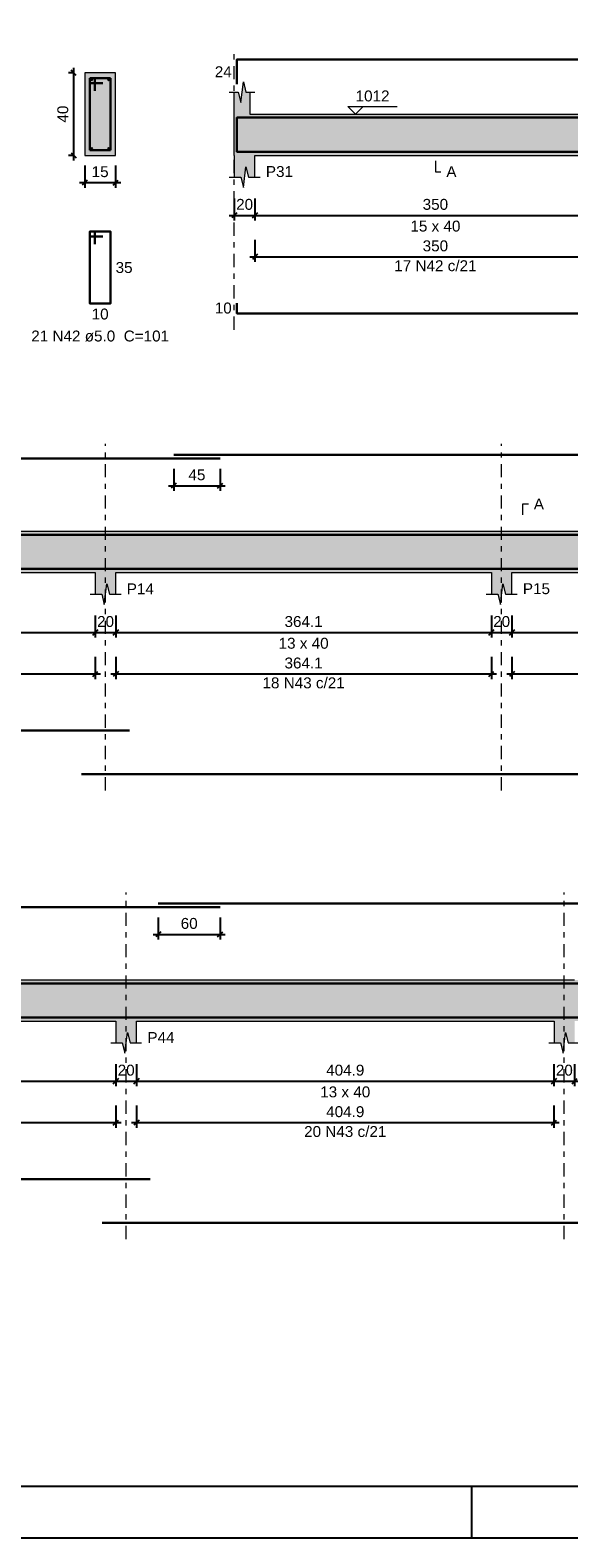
# Model space of a CAD drawing. Header units: millimetres. Extents: x 0 to 84.1, y 0 to 59.4.
# Tile 4 of 16: x 25.5 to 36, y 0 to 29.3. Entities that reach past the tile are written whole.
import ezdxf

# ---------------------------------------------------------------- set-up
doc = ezdxf.new("R2010")
doc.units = ezdxf.units.MM
doc.header["$MEASUREMENT"] = 0
doc.linetypes.add('DASHDOT', pattern=[2.54, 1.27, -0.635, 0, -0.635])
doc.linetypes.add('NULL', pattern=[0])
doc.layers.get('0').update_dxf_attribs({"lineweight": 18})
for name, color, linetype, lineweight in [('Descrição da armadura', 7, 'Continuous', 0), ('DT-Barras na forma', 2, 'Continuous', 30), ('DT-Barras no corte', 5, 'Continuous', 5), ('DT-Barras rebatidas', 2, 'Continuous', 30), ('DT-Cotas', 9, 'Continuous', 5), ('DT-Forma', 5, 'Continuous', 5), ('DT-Hachura forma vigas', 254, 'Continuous', 5), ('DT-Hachura seção vigas', 254, 'Continuous', 5), ('DT-Pontilhado', 9, 'DASHDOT', 5), ('DT-Textos', 7, 'Continuous', 5), ('Textos armaduras', 7, 'Continuous', 0)]:
    doc.layers.add(name, color=color, linetype=linetype, lineweight=lineweight)
doc.layers.add('SEDUC_MARF', color=1, linetype='Continuous')
doc.layers.add('SEDUC_MARGG', color=7, linetype='Continuous')
doc.styles.add('Arial', font='txt')
doc.dimstyles.new('UM_25.000000', dxfattribs={"dimtxt": 0.18, "dimasz": 0.1, "dimexe": 0.1, "dimexo": 0.2, "dimgap": 0, "dimtad": 1, "dimtih": 1, "dimtoh": 1, "dimdec": 1, "dimlfac": 25, "dimzin": 0, "dimdsep": 46, "dimtxsty": 'Standard', "dimcen": 0.09, "dimdle": 0.1, "dimadec": 1, "dimazin": 2, "dimtfac": 1, "dimtdec": 4, "dimtofl": 0, "dimtmove": 0, "dimatfit": 3, "dimfxl": 1, "dimtolj": 1, "dimarcsym": 0})
doc.dimstyles.new('UM_50.000000', dxfattribs={"dimtxt": 0.18, "dimasz": 0.1, "dimexe": 0.1, "dimexo": 0.2, "dimgap": 0, "dimtad": 1, "dimtih": 1, "dimtoh": 1, "dimdec": 1, "dimlfac": 50, "dimzin": 0, "dimdsep": 46, "dimtxsty": 'Standard', "dimcen": 0.09, "dimdle": 0.1, "dimadec": 1, "dimazin": 2, "dimtfac": 1, "dimtdec": 4, "dimtofl": 0, "dimtmove": 0, "dimatfit": 3, "dimfxl": 1, "dimtolj": 1, "dimarcsym": 0})

# ---------------------------------------------------------------- blocks, each defined once
blk = doc.blocks.new('_Oblique')
at = {"color": 0, "linetype": 'ByBlock', "lineweight": -2}
blk.add_line((-0.5, -0.5), (0.5, 0.5), dxfattribs=at)
blk = doc.blocks.new('*D103')
at = {"layer": 'Defpoints', "color": 0}
for p in [(26.389, 28.431), (26.601, 28.431), (26.601, 26.831)]:
    blk.add_point(p, dxfattribs=at)
at = {"layer": 'DT-Cotas', "color": 0, "lineweight": -2}
for p, q in [((26.401, 28.431), (26.289, 28.431)), ((26.389, 26.731), (26.389, 28.531)), ((26.401, 26.831), (26.289, 26.831))]:
    blk.add_line(p, q, dxfattribs=at)
at = {"layer": 'DT-Cotas', "color": 0, "lineweight": -2, "xscale": 0.1, "yscale": 0.1, "zscale": 0.1}
for p, rotation in [((26.389, 28.431), 90), ((26.389, 26.831), 270)]:
    blk.add_blockref('_Oblique', p, dxfattribs=dict(at, rotation=rotation))
at = {"layer": 'DT-Cotas', "color": 7, "insert": (26.178, 27.631), "char_height": 0.2118, "attachment_point": 5, "rotation": 90, "style": 'Arial'}
blk.add_mtext('\\A1;40', dxfattribs=at)
blk = doc.blocks.new('*D104')
at = {"layer": 'Defpoints', "color": 0}
for p in [(26.601, 26.831), (27.201, 26.831), (27.201, 26.302)]:
    blk.add_point(p, dxfattribs=at)
at = {"layer": 'DT-Cotas', "color": 0, "lineweight": -2}
for p, q in [((26.601, 26.631), (26.601, 26.202)), ((27.201, 26.631), (27.201, 26.202)), ((26.501, 26.302), (27.301, 26.302))]:
    blk.add_line(p, q, dxfattribs=at)
at = {"layer": 'DT-Cotas', "color": 0, "lineweight": -2, "xscale": 0.1, "yscale": 0.1, "zscale": 0.1, "rotation": 180}
blk.add_blockref('_Oblique', (26.601, 26.302), dxfattribs=at)
at = {"layer": 'DT-Cotas', "color": 0, "lineweight": -2, "xscale": 0.1, "yscale": 0.1, "zscale": 0.1}
blk.add_blockref('_Oblique', (27.201, 26.302), dxfattribs=at)
at = {"layer": 'DT-Cotas', "color": 7, "insert": (26.901, 26.513), "char_height": 0.2118, "attachment_point": 5, "rotation": 0.0057, "style": 'Arial'}
blk.add_mtext('\\A1;15', dxfattribs=at)
blk = doc.blocks.new('*D107')
at = {"layer": 'Defpoints', "color": 0}
for p in [(29.503, 26.196), (29.903, 26.196), (29.903, 25.666)]:
    blk.add_point(p, dxfattribs=at)
at = {"layer": 'DT-Cotas', "color": 0, "lineweight": -2}
for p, q in [((29.503, 25.996), (29.503, 25.566)), ((29.903, 25.996), (29.903, 25.566)), ((29.403, 25.666), (30.003, 25.666))]:
    blk.add_line(p, q, dxfattribs=at)
at = {"layer": 'DT-Cotas', "color": 0, "lineweight": -2, "xscale": 0.1, "yscale": 0.1, "zscale": 0.1, "rotation": 180}
blk.add_blockref('_Oblique', (29.503, 25.666), dxfattribs=at)
at = {"layer": 'DT-Cotas', "color": 0, "lineweight": -2, "xscale": 0.1, "yscale": 0.1, "zscale": 0.1}
blk.add_blockref('_Oblique', (29.903, 25.666), dxfattribs=at)
at = {"layer": 'DT-Cotas', "color": 7, "insert": (29.703, 25.878), "char_height": 0.2118, "attachment_point": 5, "rotation": 0.0057, "style": 'Arial'}
blk.add_mtext('\\A1;20', dxfattribs=at)
blk = doc.blocks.new('*D108')
at = {"layer": 'Defpoints', "color": 0}
for p in [(29.903, 26.196), (36.903, 26.196), (36.903, 25.666)]:
    blk.add_point(p, dxfattribs=at)
at = {"layer": 'DT-Cotas', "color": 0, "lineweight": -2}
for p, q in [((29.903, 25.996), (29.903, 25.566)), ((36.903, 25.996), (36.903, 25.566)), ((29.803, 25.666), (37.003, 25.666))]:
    blk.add_line(p, q, dxfattribs=at)
at = {"layer": 'DT-Cotas', "color": 0, "lineweight": -2, "xscale": 0.1, "yscale": 0.1, "zscale": 0.1, "rotation": 180}
blk.add_blockref('_Oblique', (29.903, 25.666), dxfattribs=at)
at = {"layer": 'DT-Cotas', "color": 0, "lineweight": -2, "xscale": 0.1, "yscale": 0.1, "zscale": 0.1}
blk.add_blockref('_Oblique', (36.903, 25.666), dxfattribs=at)
at = {"layer": 'DT-Cotas', "color": 7, "insert": (33.403, 25.878), "char_height": 0.2118, "attachment_point": 5, "style": 'Arial'}
blk.add_mtext('\\A1;350', dxfattribs=at)
blk = doc.blocks.new('*D116')
at = {"layer": 'Defpoints', "color": 0}
for p in [(29.903, 25.391), (36.903, 25.391), (36.903, 24.861)]:
    blk.add_point(p, dxfattribs=at)
at = {"layer": 'DT-Cotas', "color": 0, "lineweight": -2}
for p, q in [((29.903, 25.191), (29.903, 24.761)), ((36.903, 25.191), (36.903, 24.761)), ((29.803, 24.861), (37.003, 24.861))]:
    blk.add_line(p, q, dxfattribs=at)
at = {"layer": 'DT-Cotas', "color": 0, "lineweight": -2, "xscale": 0.1, "yscale": 0.1, "zscale": 0.1, "rotation": 180}
blk.add_blockref('_Oblique', (29.903, 24.861), dxfattribs=at)
at = {"layer": 'DT-Cotas', "color": 0, "lineweight": -2, "xscale": 0.1, "yscale": 0.1, "zscale": 0.1}
blk.add_blockref('_Oblique', (36.903, 24.861), dxfattribs=at)
at = {"layer": 'DT-Cotas', "color": 7, "insert": (33.403, 25.073), "char_height": 0.2118, "attachment_point": 5, "style": 'Arial'}
blk.add_mtext('\\A1;350', dxfattribs=at)
blk = doc.blocks.new('*D124')
at = {"layer": 'Defpoints', "color": 0}
for p in [(20.148, 18.1), (26.806, 18.1), (26.806, 17.571)]:
    blk.add_point(p, dxfattribs=at)
at = {"layer": 'DT-Cotas', "color": 0, "lineweight": -2}
for p, q in [((20.148, 17.9), (20.148, 17.471)), ((26.806, 17.9), (26.806, 17.471)), ((20.048, 17.571), (26.906, 17.571))]:
    blk.add_line(p, q, dxfattribs=at)
at = {"layer": 'DT-Cotas', "color": 0, "lineweight": -2, "xscale": 0.1, "yscale": 0.1, "zscale": 0.1, "rotation": 180}
blk.add_blockref('_Oblique', (20.148, 17.571), dxfattribs=at)
at = {"layer": 'DT-Cotas', "color": 0, "lineweight": -2, "xscale": 0.1, "yscale": 0.1, "zscale": 0.1}
blk.add_blockref('_Oblique', (26.806, 17.571), dxfattribs=at)
at = {"layer": 'DT-Cotas', "color": 7, "insert": (23.477, 17.782), "char_height": 0.2118, "attachment_point": 5, "style": 'Arial'}
blk.add_mtext('\\A1;332.9', dxfattribs=at)
blk = doc.blocks.new('*D125')
at = {"layer": 'Defpoints', "color": 0}
for p in [(26.806, 18.1), (27.206, 18.1), (27.206, 17.571)]:
    blk.add_point(p, dxfattribs=at)
at = {"layer": 'DT-Cotas', "color": 0, "lineweight": -2}
for p, q in [((26.806, 17.9), (26.806, 17.471)), ((27.206, 17.9), (27.206, 17.471)), ((26.706, 17.571), (27.306, 17.571))]:
    blk.add_line(p, q, dxfattribs=at)
at = {"layer": 'DT-Cotas', "color": 0, "lineweight": -2, "xscale": 0.1, "yscale": 0.1, "zscale": 0.1, "rotation": 180}
blk.add_blockref('_Oblique', (26.806, 17.571), dxfattribs=at)
at = {"layer": 'DT-Cotas', "color": 0, "lineweight": -2, "xscale": 0.1, "yscale": 0.1, "zscale": 0.1}
blk.add_blockref('_Oblique', (27.206, 17.571), dxfattribs=at)
at = {"layer": 'DT-Cotas', "color": 7, "insert": (27.006, 17.782), "char_height": 0.2118, "attachment_point": 5, "rotation": 0.0057, "style": 'Arial'}
blk.add_mtext('\\A1;20', dxfattribs=at)
blk = doc.blocks.new('*D126')
at = {"layer": 'Defpoints', "color": 0}
for p in [(27.206, 18.1), (34.488, 18.1), (34.488, 17.571)]:
    blk.add_point(p, dxfattribs=at)
at = {"layer": 'DT-Cotas', "color": 0, "lineweight": -2}
for p, q in [((27.206, 17.9), (27.206, 17.471)), ((34.488, 17.9), (34.488, 17.471)), ((27.106, 17.571), (34.588, 17.571))]:
    blk.add_line(p, q, dxfattribs=at)
at = {"layer": 'DT-Cotas', "color": 0, "lineweight": -2, "xscale": 0.1, "yscale": 0.1, "zscale": 0.1, "rotation": 180}
blk.add_blockref('_Oblique', (27.206, 17.571), dxfattribs=at)
at = {"layer": 'DT-Cotas', "color": 0, "lineweight": -2, "xscale": 0.1, "yscale": 0.1, "zscale": 0.1}
blk.add_blockref('_Oblique', (34.488, 17.571), dxfattribs=at)
at = {"layer": 'DT-Cotas', "color": 7, "insert": (30.847, 17.782), "char_height": 0.2118, "attachment_point": 5, "rotation": 0.0057, "style": 'Arial'}
blk.add_mtext('\\A1;364.1', dxfattribs=at)
blk = doc.blocks.new('*D127')
at = {"layer": 'Defpoints', "color": 0}
for p in [(34.488, 18.1), (34.888, 18.1), (34.888, 17.571)]:
    blk.add_point(p, dxfattribs=at)
at = {"layer": 'DT-Cotas', "color": 0, "lineweight": -2}
for p, q in [((34.488, 17.9), (34.488, 17.471)), ((34.888, 17.9), (34.888, 17.471)), ((34.388, 17.571), (34.988, 17.571))]:
    blk.add_line(p, q, dxfattribs=at)
at = {"layer": 'DT-Cotas', "color": 0, "lineweight": -2, "xscale": 0.1, "yscale": 0.1, "zscale": 0.1, "rotation": 180}
blk.add_blockref('_Oblique', (34.488, 17.571), dxfattribs=at)
at = {"layer": 'DT-Cotas', "color": 0, "lineweight": -2, "xscale": 0.1, "yscale": 0.1, "zscale": 0.1}
blk.add_blockref('_Oblique', (34.888, 17.571), dxfattribs=at)
at = {"layer": 'DT-Cotas', "color": 7, "insert": (34.688, 17.782), "char_height": 0.2118, "attachment_point": 5, "rotation": 0.0057, "style": 'Arial'}
blk.add_mtext('\\A1;20', dxfattribs=at)
blk = doc.blocks.new('*D128')
at = {"layer": 'Defpoints', "color": 0}
for p in [(34.888, 18.1), (40.597, 18.1), (40.597, 17.571)]:
    blk.add_point(p, dxfattribs=at)
at = {"layer": 'DT-Cotas', "color": 0, "lineweight": -2}
for p, q in [((34.888, 17.9), (34.888, 17.471)), ((40.597, 17.9), (40.597, 17.471)), ((34.788, 17.571), (40.697, 17.571))]:
    blk.add_line(p, q, dxfattribs=at)
at = {"layer": 'DT-Cotas', "color": 0, "lineweight": -2, "xscale": 0.1, "yscale": 0.1, "zscale": 0.1, "rotation": 180}
blk.add_blockref('_Oblique', (34.888, 17.571), dxfattribs=at)
at = {"layer": 'DT-Cotas', "color": 0, "lineweight": -2, "xscale": 0.1, "yscale": 0.1, "zscale": 0.1}
blk.add_blockref('_Oblique', (40.597, 17.571), dxfattribs=at)
at = {"layer": 'DT-Cotas', "color": 7, "insert": (37.742, 17.782), "char_height": 0.2118, "attachment_point": 5, "style": 'Arial'}
blk.add_mtext('\\A1;285.4', dxfattribs=at)
blk = doc.blocks.new('*D133')
at = {"layer": 'Defpoints', "color": 0}
for p in [(28.328, 20.948), (29.228, 20.948), (29.228, 20.419)]:
    blk.add_point(p, dxfattribs=at)
at = {"layer": 'DT-Cotas', "color": 0, "lineweight": -2}
for p, q in [((28.328, 20.748), (28.328, 20.319)), ((29.228, 20.748), (29.228, 20.319)), ((28.228, 20.419), (29.328, 20.419))]:
    blk.add_line(p, q, dxfattribs=at)
at = {"layer": 'DT-Cotas', "color": 0, "lineweight": -2, "xscale": 0.1, "yscale": 0.1, "zscale": 0.1, "rotation": 180}
blk.add_blockref('_Oblique', (28.328, 20.419), dxfattribs=at)
at = {"layer": 'DT-Cotas', "color": 0, "lineweight": -2, "xscale": 0.1, "yscale": 0.1, "zscale": 0.1}
blk.add_blockref('_Oblique', (29.228, 20.419), dxfattribs=at)
at = {"layer": 'DT-Cotas', "color": 7, "insert": (28.778, 20.63), "char_height": 0.2118, "attachment_point": 5, "rotation": 0.0057, "style": 'Arial'}
blk.add_mtext('\\A1;45', dxfattribs=at)
blk = doc.blocks.new('*D138')
at = {"layer": 'Defpoints', "color": 0}
for p in [(20.148, 17.295), (26.806, 17.295), (26.806, 16.766)]:
    blk.add_point(p, dxfattribs=at)
at = {"layer": 'DT-Cotas', "color": 0, "lineweight": -2}
for p, q in [((20.148, 17.095), (20.148, 16.666)), ((26.806, 17.095), (26.806, 16.666)), ((20.048, 16.766), (26.906, 16.766))]:
    blk.add_line(p, q, dxfattribs=at)
at = {"layer": 'DT-Cotas', "color": 0, "lineweight": -2, "xscale": 0.1, "yscale": 0.1, "zscale": 0.1, "rotation": 180}
blk.add_blockref('_Oblique', (20.148, 16.766), dxfattribs=at)
at = {"layer": 'DT-Cotas', "color": 0, "lineweight": -2, "xscale": 0.1, "yscale": 0.1, "zscale": 0.1}
blk.add_blockref('_Oblique', (26.806, 16.766), dxfattribs=at)
at = {"layer": 'DT-Cotas', "color": 7, "insert": (23.477, 16.977), "char_height": 0.2118, "attachment_point": 5, "style": 'Arial'}
blk.add_mtext('\\A1;332.9', dxfattribs=at)
blk = doc.blocks.new('*D139')
at = {"layer": 'Defpoints', "color": 0}
for p in [(27.206, 17.295), (34.488, 17.295), (34.488, 16.766)]:
    blk.add_point(p, dxfattribs=at)
at = {"layer": 'DT-Cotas', "color": 0, "lineweight": -2}
for p, q in [((27.206, 17.095), (27.206, 16.666)), ((34.488, 17.095), (34.488, 16.666)), ((27.106, 16.766), (34.588, 16.766))]:
    blk.add_line(p, q, dxfattribs=at)
at = {"layer": 'DT-Cotas', "color": 0, "lineweight": -2, "xscale": 0.1, "yscale": 0.1, "zscale": 0.1, "rotation": 180}
blk.add_blockref('_Oblique', (27.206, 16.766), dxfattribs=at)
at = {"layer": 'DT-Cotas', "color": 0, "lineweight": -2, "xscale": 0.1, "yscale": 0.1, "zscale": 0.1}
blk.add_blockref('_Oblique', (34.488, 16.766), dxfattribs=at)
at = {"layer": 'DT-Cotas', "color": 7, "insert": (30.847, 16.977), "char_height": 0.2118, "attachment_point": 5, "rotation": 0.0057, "style": 'Arial'}
blk.add_mtext('\\A1;364.1', dxfattribs=at)
blk = doc.blocks.new('*D140')
at = {"layer": 'Defpoints', "color": 0}
for p in [(34.888, 17.295), (40.597, 17.295), (40.597, 16.766)]:
    blk.add_point(p, dxfattribs=at)
at = {"layer": 'DT-Cotas', "color": 0, "lineweight": -2}
for p, q in [((34.888, 17.095), (34.888, 16.666)), ((40.597, 17.095), (40.597, 16.666)), ((34.788, 16.766), (40.697, 16.766))]:
    blk.add_line(p, q, dxfattribs=at)
at = {"layer": 'DT-Cotas', "color": 0, "lineweight": -2, "xscale": 0.1, "yscale": 0.1, "zscale": 0.1, "rotation": 180}
blk.add_blockref('_Oblique', (34.888, 16.766), dxfattribs=at)
at = {"layer": 'DT-Cotas', "color": 0, "lineweight": -2, "xscale": 0.1, "yscale": 0.1, "zscale": 0.1}
blk.add_blockref('_Oblique', (40.597, 16.766), dxfattribs=at)
at = {"layer": 'DT-Cotas', "color": 7, "insert": (37.742, 16.977), "char_height": 0.2118, "attachment_point": 5, "style": 'Arial'}
blk.add_mtext('\\A1;285.4', dxfattribs=at)
blk = doc.blocks.new('*D148')
at = {"layer": 'Defpoints', "color": 0}
for p in [(20.303, 9.393), (27.206, 9.393), (27.206, 8.863)]:
    blk.add_point(p, dxfattribs=at)
at = {"layer": 'DT-Cotas', "color": 0, "lineweight": -2}
for p, q in [((20.303, 9.193), (20.303, 8.763)), ((27.206, 9.193), (27.206, 8.763)), ((20.203, 8.863), (27.306, 8.863))]:
    blk.add_line(p, q, dxfattribs=at)
at = {"layer": 'DT-Cotas', "color": 0, "lineweight": -2, "xscale": 0.1, "yscale": 0.1, "zscale": 0.1, "rotation": 180}
blk.add_blockref('_Oblique', (20.303, 8.863), dxfattribs=at)
at = {"layer": 'DT-Cotas', "color": 0, "lineweight": -2, "xscale": 0.1, "yscale": 0.1, "zscale": 0.1}
blk.add_blockref('_Oblique', (27.206, 8.863), dxfattribs=at)
at = {"layer": 'DT-Cotas', "color": 7, "insert": (23.755, 9.075), "char_height": 0.2118, "attachment_point": 5, "style": 'Arial'}
blk.add_mtext('\\A1;345.1', dxfattribs=at)
blk = doc.blocks.new('*D149')
at = {"layer": 'Defpoints', "color": 0}
for p in [(27.206, 9.393), (27.606, 9.393), (27.606, 8.863)]:
    blk.add_point(p, dxfattribs=at)
at = {"layer": 'DT-Cotas', "color": 0, "lineweight": -2}
for p, q in [((27.206, 9.193), (27.206, 8.763)), ((27.606, 9.193), (27.606, 8.763)), ((27.106, 8.863), (27.706, 8.863))]:
    blk.add_line(p, q, dxfattribs=at)
at = {"layer": 'DT-Cotas', "color": 0, "lineweight": -2, "xscale": 0.1, "yscale": 0.1, "zscale": 0.1, "rotation": 180}
blk.add_blockref('_Oblique', (27.206, 8.863), dxfattribs=at)
at = {"layer": 'DT-Cotas', "color": 0, "lineweight": -2, "xscale": 0.1, "yscale": 0.1, "zscale": 0.1}
blk.add_blockref('_Oblique', (27.606, 8.863), dxfattribs=at)
at = {"layer": 'DT-Cotas', "color": 7, "insert": (27.406, 9.075), "char_height": 0.2118, "attachment_point": 5, "rotation": 0.0057, "style": 'Arial'}
blk.add_mtext('\\A1;20', dxfattribs=at)
blk = doc.blocks.new('*D150')
at = {"layer": 'Defpoints', "color": 0}
for p in [(27.606, 9.393), (35.703, 9.393), (35.703, 8.863)]:
    blk.add_point(p, dxfattribs=at)
at = {"layer": 'DT-Cotas', "color": 0, "lineweight": -2}
for p, q in [((27.606, 9.193), (27.606, 8.763)), ((35.703, 9.193), (35.703, 8.763)), ((27.506, 8.863), (35.803, 8.863))]:
    blk.add_line(p, q, dxfattribs=at)
at = {"layer": 'DT-Cotas', "color": 0, "lineweight": -2, "xscale": 0.1, "yscale": 0.1, "zscale": 0.1, "rotation": 180}
blk.add_blockref('_Oblique', (27.606, 8.863), dxfattribs=at)
at = {"layer": 'DT-Cotas', "color": 0, "lineweight": -2, "xscale": 0.1, "yscale": 0.1, "zscale": 0.1}
blk.add_blockref('_Oblique', (35.703, 8.863), dxfattribs=at)
at = {"layer": 'DT-Cotas', "color": 7, "insert": (31.655, 9.075), "char_height": 0.2118, "attachment_point": 5, "style": 'Arial'}
blk.add_mtext('\\A1;404.9', dxfattribs=at)
blk = doc.blocks.new('*D151')
at = {"layer": 'Defpoints', "color": 0}
for p in [(35.703, 9.393), (36.103, 9.393), (36.103, 8.863)]:
    blk.add_point(p, dxfattribs=at)
at = {"layer": 'DT-Cotas', "color": 0, "lineweight": -2}
for p, q in [((35.703, 9.193), (35.703, 8.763)), ((36.103, 9.193), (36.103, 8.763)), ((35.603, 8.863), (36.203, 8.863))]:
    blk.add_line(p, q, dxfattribs=at)
at = {"layer": 'DT-Cotas', "color": 0, "lineweight": -2, "xscale": 0.1, "yscale": 0.1, "zscale": 0.1, "rotation": 180}
blk.add_blockref('_Oblique', (35.703, 8.863), dxfattribs=at)
at = {"layer": 'DT-Cotas', "color": 0, "lineweight": -2, "xscale": 0.1, "yscale": 0.1, "zscale": 0.1}
blk.add_blockref('_Oblique', (36.103, 8.863), dxfattribs=at)
at = {"layer": 'DT-Cotas', "color": 7, "insert": (35.903, 9.075), "char_height": 0.2118, "attachment_point": 5, "rotation": 0.0057, "style": 'Arial'}
blk.add_mtext('\\A1;20', dxfattribs=at)
blk = doc.blocks.new('*D155')
at = {"layer": 'Defpoints', "color": 0}
for p in [(28.028, 12.241), (29.228, 12.241), (29.228, 11.711)]:
    blk.add_point(p, dxfattribs=at)
at = {"layer": 'DT-Cotas', "color": 0, "lineweight": -2}
for p, q in [((28.028, 12.041), (28.028, 11.611)), ((29.228, 12.041), (29.228, 11.611)), ((27.928, 11.711), (29.328, 11.711))]:
    blk.add_line(p, q, dxfattribs=at)
at = {"layer": 'DT-Cotas', "color": 0, "lineweight": -2, "xscale": 0.1, "yscale": 0.1, "zscale": 0.1, "rotation": 180}
blk.add_blockref('_Oblique', (28.028, 11.711), dxfattribs=at)
at = {"layer": 'DT-Cotas', "color": 0, "lineweight": -2, "xscale": 0.1, "yscale": 0.1, "zscale": 0.1}
blk.add_blockref('_Oblique', (29.228, 11.711), dxfattribs=at)
at = {"layer": 'DT-Cotas', "color": 7, "insert": (28.628, 11.923), "char_height": 0.2118, "attachment_point": 5, "rotation": 0.0057, "style": 'Arial'}
blk.add_mtext('\\A1;60', dxfattribs=at)
blk = doc.blocks.new('*D160')
at = {"layer": 'Defpoints', "color": 0}
for p in [(20.303, 8.588), (27.206, 8.588), (27.206, 8.059)]:
    blk.add_point(p, dxfattribs=at)
at = {"layer": 'DT-Cotas', "color": 0, "lineweight": -2}
for p, q in [((20.303, 8.388), (20.303, 7.959)), ((27.206, 8.388), (27.206, 7.959)), ((20.203, 8.059), (27.306, 8.059))]:
    blk.add_line(p, q, dxfattribs=at)
at = {"layer": 'DT-Cotas', "color": 0, "lineweight": -2, "xscale": 0.1, "yscale": 0.1, "zscale": 0.1, "rotation": 180}
blk.add_blockref('_Oblique', (20.303, 8.059), dxfattribs=at)
at = {"layer": 'DT-Cotas', "color": 0, "lineweight": -2, "xscale": 0.1, "yscale": 0.1, "zscale": 0.1}
blk.add_blockref('_Oblique', (27.206, 8.059), dxfattribs=at)
at = {"layer": 'DT-Cotas', "color": 7, "insert": (23.755, 8.27), "char_height": 0.2118, "attachment_point": 5, "style": 'Arial'}
blk.add_mtext('\\A1;345.1', dxfattribs=at)
blk = doc.blocks.new('*D161')
at = {"layer": 'Defpoints', "color": 0}
for p in [(27.606, 8.588), (35.703, 8.588), (35.703, 8.059)]:
    blk.add_point(p, dxfattribs=at)
at = {"layer": 'DT-Cotas', "color": 0, "lineweight": -2}
for p, q in [((27.606, 8.388), (27.606, 7.959)), ((35.703, 8.388), (35.703, 7.959)), ((27.506, 8.059), (35.803, 8.059))]:
    blk.add_line(p, q, dxfattribs=at)
at = {"layer": 'DT-Cotas', "color": 0, "lineweight": -2, "xscale": 0.1, "yscale": 0.1, "zscale": 0.1, "rotation": 180}
blk.add_blockref('_Oblique', (27.606, 8.059), dxfattribs=at)
at = {"layer": 'DT-Cotas', "color": 0, "lineweight": -2, "xscale": 0.1, "yscale": 0.1, "zscale": 0.1}
blk.add_blockref('_Oblique', (35.703, 8.059), dxfattribs=at)
at = {"layer": 'DT-Cotas', "color": 7, "insert": (31.655, 8.27), "char_height": 0.2118, "attachment_point": 5, "style": 'Arial'}
blk.add_mtext('\\A1;404.9', dxfattribs=at)

msp = doc.modelspace()

# ---------------------------------------------------------------- hatches: boundary and pattern name
at = {"layer": 'DT-Hachura forma vigas', "linetype": 'Continuous'}
for points in [[(50.3833, 26.4074), (50.3833, 26.831), (50.3833, 27.631), (50.3833, 28.0546), (50.3083, 28.0546), (50.2583, 28.2546), (50.2083, 27.8546), (50.1583, 28.0546), (50.0833, 28.0546), (50.0833, 27.631), (43.7805, 27.631), (43.7805, 28.0546), (43.7055, 28.0546), (43.6555, 28.2546), (43.6055, 27.8546), (43.5555, 28.0546), (43.4805, 28.0546), (43.4805, 27.631), (37.2033, 27.631), (37.2033, 28.0546), (37.1283, 28.0546), (37.0783, 28.2546), (37.0283, 27.8546), (36.9783, 28.0546), (36.9033, 28.0546), (36.9033, 27.631), (29.8033, 27.631), (29.8033, 28.0546), (29.7283, 28.0546), (29.6783, 28.2546), (29.6283, 27.8546), (29.5783, 28.0546), (29.5033, 28.0546), (29.5033, 27.631), (29.5033, 26.831), (29.5033, 26.4074), (29.6283, 26.4074), (29.6783, 26.2074), (29.7283, 26.6074), (29.7783, 26.4074), (29.9033, 26.4074), (29.9033, 26.831), (36.9033, 26.831), (36.9033, 26.4074), (37.0283, 26.4074), (37.0783, 26.2074), (37.1283, 26.6074), (37.1783, 26.4074), (37.3033, 26.4074), (37.3033, 26.831), (43.4805, 26.831), (43.4805, 26.4074), (43.6055, 26.4074), (43.6555, 26.2074), (43.7055, 26.6074), (43.7555, 26.4074), (43.8805, 26.4074), (43.8805, 26.831), (49.9833, 26.831), (49.9833, 26.4074), (50.1083, 26.4074), (50.1583, 26.2074), (50.2083, 26.6074), (50.2583, 26.4074), (50.3833, 26.4074)], [(47.1059, 18.7354), (48.6059, 18.7354), (48.6059, 19.5354), (47.1059, 19.5354), (46.7059, 19.5354), (40.9969, 19.5354), (40.5969, 19.5354), (34.8881, 19.5354), (34.4881, 19.5354), (27.2059, 19.5354), (26.8059, 19.5354), (20.1483, 19.5354), (19.7483, 19.5354), (13.1193, 19.5354), (12.7193, 19.5354), (5.9093, 19.5354), (5.5093, 19.5354), (5.5093, 18.7354), (5.5093, 18.3118), (5.6343, 18.3118), (5.6843, 18.1118), (5.7343, 18.5118), (5.7843, 18.3118), (5.9093, 18.3118), (5.9093, 18.7354), (12.7193, 18.7354), (12.7193, 18.3118), (12.8443, 18.3118), (12.8943, 18.1118), (12.9443, 18.5118), (12.9943, 18.3118), (13.1193, 18.3118), (13.1193, 18.7354), (19.7483, 18.7354), (19.7483, 18.3118), (19.8733, 18.3118), (19.9233, 18.1118), (19.9733, 18.5118), (20.0233, 18.3118), (20.1483, 18.3118), (20.1483, 18.7354), (26.8059, 18.7354), (26.8059, 18.3118), (26.9309, 18.3118), (26.9809, 18.1118), (27.0309, 18.5118), (27.0809, 18.3118), (27.2059, 18.3118), (27.2059, 18.7354), (34.4881, 18.7354), (34.4881, 18.3118), (34.6131, 18.3118), (34.6631, 18.1118), (34.7131, 18.5118), (34.7631, 18.3118), (34.8881, 18.3118), (34.8881, 18.7354), (40.5969, 18.7354), (40.5969, 18.3118), (40.7219, 18.3118), (40.7719, 18.1118), (40.8219, 18.5118), (40.8719, 18.3118), (40.9969, 18.3118), (40.9969, 18.7354), (46.7059, 18.7354), (46.7059, 18.3118), (46.8309, 18.3118), (46.8809, 18.1118), (46.9309, 18.5118), (46.9809, 18.3118), (47.1059, 18.3118), (47.1059, 18.7354)], [(47.1059, 10.0283), (48.6059, 10.0283), (48.6059, 10.8283), (47.1059, 10.8283), (46.7059, 10.8283), (36.1033, 10.8283), (35.7033, 10.8283), (27.6059, 10.8283), (27.2059, 10.8283), (20.3033, 10.8283), (19.9033, 10.8283), (12.5505, 10.8283), (12.1505, 10.8283), (5.9093, 10.8283), (5.5093, 10.8283), (5.5093, 10.0283), (5.5093, 9.6047), (5.6343, 9.6047), (5.6843, 9.4047), (5.7343, 9.8047), (5.7843, 9.6047), (5.9093, 9.6047), (5.9093, 10.0283), (12.1505, 10.0283), (12.1505, 9.6047), (12.2755, 9.6047), (12.3255, 9.4047), (12.3755, 9.8047), (12.4255, 9.6047), (12.5505, 9.6047), (12.5505, 10.0283), (19.9033, 10.0283), (19.9033, 9.6047), (20.0283, 9.6047), (20.0783, 9.4047), (20.1283, 9.8047), (20.1783, 9.6047), (20.3033, 9.6047), (20.3033, 10.0283), (27.2059, 10.0283), (27.2059, 9.6047), (27.3309, 9.6047), (27.3809, 9.4047), (27.4309, 9.8047), (27.4809, 9.6047), (27.6059, 9.6047), (27.6059, 10.0283), (35.7033, 10.0283), (35.7033, 9.6047), (35.8283, 9.6047), (35.8783, 9.4047), (35.9283, 9.8047), (35.9783, 9.6047), (36.1033, 9.6047), (36.1033, 10.0283), (46.7059, 10.0283), (46.7059, 9.6047), (46.8309, 9.6047), (46.8809, 9.4047), (46.9309, 9.8047), (46.9809, 9.6047), (47.1059, 9.6047), (47.1059, 10.0283)]]:
    msp.add_hatch(color=254, dxfattribs=at).paths.add_polyline_path(points)
at = {"layer": 'DT-Hachura seção vigas', "linetype": 'Continuous'}
msp.add_hatch(color=254, dxfattribs=at).paths.add_polyline_path([(26.6012, 26.831), (26.6012, 26.831), (27.2012, 26.831), (27.2012, 28.431), (26.6012, 28.431), (26.6012, 26.831)])

# ---------------------------------------------------------------- linework, layer by layer
at = {"layer": 'DT-Barras na forma'}
for p, q in [((26.8012, 28.331), (26.7012, 28.331)), ((26.7012, 28.331), (26.7012, 26.931)), ((27.1012, 28.331), (26.7012, 28.331)), ((26.7012, 28.331), (26.7012, 28.231)), ((26.7012, 28.231), (26.9513, 28.231)), ((26.8012, 28.081), (26.8012, 28.331)), ((27.1012, 26.931), (27.1012, 28.331)), ((26.7012, 26.931), (27.1012, 26.931))]:
    msp.add_line(p, q, dxfattribs=at)
for points in [[(29.5533, 27.0852), (29.5533, 27.563), (50.3333, 27.563), (50.3333, 27.0852)], [(29.5533, 27.099), (29.5533, 26.899), (50.3333, 26.899), (50.3333, 27.099)], [(5.5593, 19.1341), (5.5593, 19.4654), (29.228, 19.4654)], [(28.328, 19.4654), (48.5559, 19.4654), (48.5559, 18.7754)], [(5.5593, 19.0054), (5.5593, 18.8054), (27.473, 18.8054)], [(26.5387, 18.8054), (48.5559, 18.8054)], [(5.5593, 10.427), (5.5593, 10.7583), (29.228, 10.7583)], [(28.028, 10.7583), (48.5559, 10.7583), (48.5559, 10.0683)], [(5.5593, 10.2983), (5.5593, 10.0983), (27.873, 10.0983)], [(26.9387, 10.0983), (48.5559, 10.0983)]]:
    msp.add_lwpolyline(points, dxfattribs=at)
at = {"layer": 'DT-Barras no corte'}
for centre in [(26.7372, 28.295), (27.0652, 28.295), (26.7372, 26.967), (27.0652, 26.967)]:
    msp.add_circle(centre, 0.016, dxfattribs=at)
at = {"layer": 'DT-Barras rebatidas'}
for points in [[(29.5533, 28.2148), (29.5533, 28.6926), (50.3333, 28.6926), (50.3333, 28.2148)], [(26.8012, 25.1043), (26.8012, 25.3543), (26.7012, 25.3543), (26.7012, 23.9543), (27.1012, 23.9543), (27.1012, 25.3543), (26.7012, 25.3543), (26.7012, 25.2543), (26.9513, 25.2543)], [(29.5533, 23.9644), (29.5533, 23.7644), (50.3333, 23.7644), (50.3333, 23.9644)], [(5.5593, 20.6167), (5.5593, 20.948), (29.228, 20.948)], [(28.328, 21.0186), (48.5559, 21.0186), (48.5559, 20.3286)], [(5.5593, 15.8708), (5.5593, 15.6708), (27.473, 15.6708)], [(26.5387, 14.8236), (48.5559, 14.8236)], [(28.028, 12.3115), (48.5559, 12.3115), (48.5559, 11.6215)], [(5.5593, 11.9096), (5.5593, 12.2409), (29.228, 12.2409)], [(5.5593, 7.1636), (5.5593, 6.9636), (27.873, 6.9636)], [(26.9387, 6.1164), (48.5559, 6.1164)]]:
    msp.add_lwpolyline(points, dxfattribs=at)
at = {"layer": 'DT-Forma'}
for p, q in [((27.2012, 28.431), (26.6012, 28.431)), ((26.6012, 28.431), (26.6012, 26.831)), ((27.2012, 26.831), (27.2012, 28.431)), ((29.6283, 27.8546), (29.6783, 28.2546)), ((29.6783, 28.2546), (29.7283, 28.0546)), ((29.4033, 28.0546), (29.5783, 28.0546)), ((29.5033, 27.631), (29.5033, 28.0546)), ((29.5783, 28.0546), (29.6283, 27.8546)), ((29.7283, 28.0546), (29.9033, 28.0546)), ((29.8033, 28.0546), (29.8033, 27.631)), ((29.8033, 27.631), (36.9033, 27.631)), ((26.6012, 26.831), (27.2012, 26.831)), ((29.5033, 26.831), (29.5033, 26.4074)), ((29.9033, 26.4074), (29.9033, 26.831)), ((29.9033, 26.831), (36.9033, 26.831)), ((29.4033, 26.4074), (29.6283, 26.4074)), ((29.6283, 26.4074), (29.6783, 26.2074)), ((29.6783, 26.2074), (29.7283, 26.6074)), ((29.7283, 26.6074), (29.7783, 26.4074)), ((29.7783, 26.4074), (30.0033, 26.4074)), ((20.1483, 19.5354), (26.8059, 19.5354)), ((26.8059, 19.5354), (27.2059, 19.5354)), ((27.2059, 19.5354), (34.4881, 19.5354)), ((34.4881, 19.5354), (34.8881, 19.5354)), ((34.8881, 19.5354), (40.5969, 19.5354)), ((20.1483, 18.7354), (26.8059, 18.7354)), ((26.8059, 18.7354), (26.8059, 18.3118)), ((27.2059, 18.3118), (27.2059, 18.7354)), ((27.2059, 18.7354), (34.4881, 18.7354)), ((34.4881, 18.7354), (34.4881, 18.3118)), ((34.8881, 18.3118), (34.8881, 18.7354)), ((34.8881, 18.7354), (40.5969, 18.7354)), ((26.9809, 18.1118), (27.0309, 18.5118)), ((27.0309, 18.5118), (27.0809, 18.3118)), ((34.6631, 18.1118), (34.7131, 18.5118)), ((34.7131, 18.5118), (34.7631, 18.3118)), ((26.7059, 18.3118), (26.9309, 18.3118)), ((26.9309, 18.3118), (26.9809, 18.1118)), ((27.0809, 18.3118), (27.3059, 18.3118)), ((34.3881, 18.3118), (34.6131, 18.3118)), ((34.6131, 18.3118), (34.6631, 18.1118)), ((34.7631, 18.3118), (34.9881, 18.3118)), ((20.3033, 10.8283), (27.2059, 10.8283)), ((27.2059, 10.8283), (27.6059, 10.8283)), ((27.6059, 10.8283), (35.7033, 10.8283)), ((35.7033, 10.8283), (36.1033, 10.8283)), ((20.3033, 10.0283), (27.2059, 10.0283)), ((27.2059, 10.0283), (27.2059, 9.6047)), ((27.6059, 9.6047), (27.6059, 10.0283)), ((27.6059, 10.0283), (35.7033, 10.0283)), ((35.7033, 10.0283), (35.7033, 9.6047)), ((27.3809, 9.4047), (27.4309, 9.8047)), ((27.4309, 9.8047), (27.4809, 9.6047)), ((35.8783, 9.4047), (35.9283, 9.8047)), ((35.9283, 9.8047), (35.9783, 9.6047)), ((27.1059, 9.6047), (27.3309, 9.6047)), ((27.3309, 9.6047), (27.3809, 9.4047)), ((27.4809, 9.6047), (27.7059, 9.6047)), ((35.6033, 9.6047), (35.8283, 9.6047)), ((35.8283, 9.6047), (35.8783, 9.4047)), ((35.9783, 9.6047), (36.2033, 9.6047))]:
    msp.add_line(p, q, dxfattribs=at)
at = {"layer": 'DT-Forma', "linetype": 'Continuous'}
msp.add_line((29.5033, 26.831), (29.5033, 27.631), dxfattribs=at)
at = {"layer": 'DT-Pontilhado', "ltscale": 0.2}
for p, q in [((29.5033, 23.4467), (29.5033, 28.9044)), ((27.0059, 14.5059), (27.0059, 21.2304)), ((34.6881, 14.5059), (34.6881, 21.2304)), ((27.4059, 5.7987), (27.4059, 12.5233)), ((35.9033, 5.7987), (35.9033, 12.5233))]:
    msp.add_line(p, q, dxfattribs=at)
at = {"layer": 'DT-Textos'}
for points in [[(32.0033, 27.7793), (31.855, 27.631), (31.7068, 27.7793), (32.6599, 27.7793)], [(33.4033, 26.7251), (33.4033, 26.5133), (33.5092, 26.5133)], [(35.0999, 19.8531), (35.0999, 20.0649), (35.2058, 20.0649)]]:
    msp.add_lwpolyline(points, dxfattribs=at)
at = {"layer": 'SEDUC_MARF'}
msp.add_line((34.1, 1), (34.1, 0), dxfattribs=at)
msp.add_lwpolyline([(84.1, 59.4), (0, 59.4), (0, 0), (84.1, 0)], close=True, dxfattribs=at)
at = {"layer": 'SEDUC_MARGG'}
msp.add_lwpolyline([(2.5, 1), (83.1, 1), (83.1, 58.4), (2.5, 58.4)], close=True, dxfattribs=at)

# ---------------------------------------------------------------- texts
at = {"layer": 'Descrição da armadura', "linetype": 'NULL', "char_height": 0.2118, "attachment_point": 8, "line_spacing_factor": 0.9, "style": 'Arial'}
for s, insert, width in [('17 N42 c/21', (33.4033, 24.5796), 3.127695), ('21 N42 ø5.0  C=101', (26.9016, 23.2129), 5.239541), ('18 N43 c/21', (30.847, 16.484), 3.127695), ('20 N43 c/21', (31.6546, 7.7768), 3.127695)]:
    msp.add_mtext(s, dxfattribs=dict(at, insert=insert, width=width))
at = {"layer": 'DT-Textos', "linetype": 'NULL', "char_height": 0.2118, "line_spacing_factor": 0.798, "style": 'Arial'}
for s, insert, width, attachment_point in [('1012', (31.8554, 27.8749), 1.290273, 7), ('P31', (30.1154, 26.4079), 1.031992, 7), ('A', (33.6154, 26.4079), 0.386855, 7), ('15 x 40', (33.4034, 25.3489), 1.902559, 8), ('A', (35.3114, 19.9589), 0.386855, 7), ('P14', (27.4174, 18.3119), 1.031992, 7), ('P15', (35.0994, 18.3119), 1.031992, 7), ('13 x 40', (30.8474, 17.2529), 1.902559, 8), ('P44', (27.8174, 9.6048), 1.031992, 7), ('13 x 40', (31.6544, 8.5458), 1.902559, 8)]:
    msp.add_mtext(s, dxfattribs=dict(at, insert=insert, width=width, attachment_point=attachment_point))
at = {"layer": 'Textos armaduras', "linetype": 'NULL', "char_height": 0.2118, "width": 1.045137, "line_spacing_factor": 0.9, "style": 'Arial'}
for s, insert, attachment_point in [('24', (29.4533, 28.3478), 9), ('35', (27.2012, 24.7602), 1), ('10', (29.4533, 23.7585), 9), ('10', (26.9012, 23.857), 2)]:
    msp.add_mtext(s, dxfattribs=dict(at, insert=insert, attachment_point=attachment_point))

# ---------------------------------------------------------------- dimensions: what is measured, and where the dimension line sits
at = {"layer": 'DT-Cotas'}
dim = msp.add_linear_dim(base=(26.3894, 28.431), p1=(26.6012, 26.831), p2=(26.6012, 28.431), angle=90, dimstyle='UM_25.000000', override={"dimtxt": 0.2118, "dimasz": 0.1, "dimexe": 0.1, "dimexo": 0.2, "dimtad": 1, "dimtih": 0, "dimtoh": 0, "dimdec": 1, "dimlfac": 25, "dimzin": 8, "dimtxsty": 'Arial', "dimblk": 'Oblique', "dimblk1": 'Oblique', "dimblk2": 'Oblique', "dimsah": 1, "dimdle": 0.1, "dimse1": 0, "dimse2": 0, "dimclrt": 7, "dimadec": 1, "dimazin": 3, "dimtmove": 2, "dimldrblk": 'Oblique'}, dxfattribs=at)
dim.commit()
dim.dimension.update_dxf_attribs({"geometry": '*D103', "text_midpoint": (26.1776, 27.631), "dimtype": 160, "text_rotation": 90})
for base, p1, p2, dimstyle, override, picture, middle in [((27.2012, 26.3015), (26.6012, 26.831), (27.2012, 26.831), 'UM_25.000000', {"dimtxt": 0.2118, "dimasz": 0.1, "dimexe": 0.1, "dimexo": 0.2, "dimtad": 1, "dimtih": 0, "dimtoh": 0, "dimdec": 1, "dimlfac": 25, "dimzin": 8, "dimtxsty": 'Arial', "dimblk": 'Oblique', "dimblk1": 'Oblique', "dimblk2": 'Oblique', "dimsah": 1, "dimdle": 0.1, "dimse1": 0, "dimse2": 0, "dimclrt": 7, "dimadec": 1, "dimazin": 3, "dimtmove": 2, "dimldrblk": 'Oblique'}, '*D104', (26.9012, 26.5133)), ((29.9033, 25.6661), (29.5033, 26.1956), (29.9033, 26.1956), 'UM_50.000000', {"dimtxt": 0.2118, "dimasz": 0.1, "dimexe": 0.1, "dimexo": 0.2, "dimtad": 1, "dimtih": 0, "dimtoh": 0, "dimdec": 1, "dimlfac": 50, "dimzin": 8, "dimtxsty": 'Arial', "dimblk": 'Oblique', "dimblk1": 'Oblique', "dimblk2": 'Oblique', "dimsah": 1, "dimdle": 0.1, "dimse1": 0, "dimse2": 0, "dimclrt": 7, "dimadec": 1, "dimazin": 3, "dimtmove": 2, "dimldrblk": 'Oblique'}, '*D107', (29.7033, 25.8779)), ((29.228, 20.4185), (28.328, 20.948), (29.228, 20.948), 'UM_50.000000', {"dimtxt": 0.2118, "dimasz": 0.1, "dimexe": 0.1, "dimexo": 0.2, "dimtad": 1, "dimtih": 0, "dimtoh": 0, "dimdec": 1, "dimlfac": 50, "dimzin": 8, "dimtxsty": 'Arial', "dimblk": 'Oblique', "dimblk1": 'Oblique', "dimblk2": 'Oblique', "dimsah": 1, "dimdle": 0.1, "dimse1": 0, "dimse2": 0, "dimclrt": 7, "dimadec": 1, "dimazin": 3, "dimtmove": 2, "dimldrblk": 'Oblique'}, '*D133', (28.778, 20.6303)), ((27.2059, 17.5705), (26.8059, 18.1), (27.2059, 18.1), 'UM_50.000000', {"dimtxt": 0.2118, "dimasz": 0.1, "dimexe": 0.1, "dimexo": 0.2, "dimtad": 1, "dimtih": 0, "dimtoh": 0, "dimdec": 1, "dimlfac": 50, "dimzin": 8, "dimtxsty": 'Arial', "dimblk": 'Oblique', "dimblk1": 'Oblique', "dimblk2": 'Oblique', "dimsah": 1, "dimdle": 0.1, "dimse1": 0, "dimse2": 0, "dimclrt": 7, "dimadec": 1, "dimazin": 3, "dimtmove": 2, "dimldrblk": 'Oblique'}, '*D125', (27.0059, 17.7823)), ((34.4881, 17.5705), (27.2059, 18.1), (34.4881, 18.1), 'UM_50.000000', {"dimtxt": 0.2118, "dimasz": 0.1, "dimexe": 0.1, "dimexo": 0.2, "dimtad": 1, "dimtih": 0, "dimtoh": 0, "dimdec": 1, "dimlfac": 50, "dimzin": 8, "dimtxsty": 'Arial', "dimblk": 'Oblique', "dimblk1": 'Oblique', "dimblk2": 'Oblique', "dimsah": 1, "dimdle": 0.1, "dimse1": 0, "dimse2": 0, "dimclrt": 7, "dimadec": 1, "dimazin": 3, "dimtmove": 2, "dimldrblk": 'Oblique'}, '*D126', (30.847, 17.7823)), ((34.8881, 17.5705), (34.4881, 18.1), (34.8881, 18.1), 'UM_50.000000', {"dimtxt": 0.2118, "dimasz": 0.1, "dimexe": 0.1, "dimexo": 0.2, "dimtad": 1, "dimtih": 0, "dimtoh": 0, "dimdec": 1, "dimlfac": 50, "dimzin": 8, "dimtxsty": 'Arial', "dimblk": 'Oblique', "dimblk1": 'Oblique', "dimblk2": 'Oblique', "dimsah": 1, "dimdle": 0.1, "dimse1": 0, "dimse2": 0, "dimclrt": 7, "dimadec": 1, "dimazin": 3, "dimtmove": 2, "dimldrblk": 'Oblique'}, '*D127', (34.6881, 17.7823)), ((34.4881, 16.7657), (27.2059, 17.2952), (34.4881, 17.2952), 'UM_50.000000', {"dimtxt": 0.2118, "dimasz": 0.1, "dimexe": 0.1, "dimexo": 0.2, "dimtad": 1, "dimtih": 0, "dimtoh": 0, "dimdec": 1, "dimlfac": 50, "dimzin": 8, "dimtxsty": 'Arial', "dimblk": 'Oblique', "dimblk1": 'Oblique', "dimblk2": 'Oblique', "dimsah": 1, "dimdle": 0.1, "dimse1": 0, "dimse2": 0, "dimclrt": 7, "dimadec": 1, "dimazin": 3, "dimtmove": 2, "dimldrblk": 'Oblique'}, '*D139', (30.847, 16.9775)), ((29.228, 11.7114), (28.028, 12.2409), (29.228, 12.2409), 'UM_50.000000', {"dimtxt": 0.2118, "dimasz": 0.1, "dimexe": 0.1, "dimexo": 0.2, "dimtad": 1, "dimtih": 0, "dimtoh": 0, "dimdec": 1, "dimlfac": 50, "dimzin": 8, "dimtxsty": 'Arial', "dimblk": 'Oblique', "dimblk1": 'Oblique', "dimblk2": 'Oblique', "dimsah": 1, "dimdle": 0.1, "dimse1": 0, "dimse2": 0, "dimclrt": 7, "dimadec": 1, "dimazin": 3, "dimtmove": 2, "dimldrblk": 'Oblique'}, '*D155', (28.628, 11.9232)), ((27.6059, 8.8634), (27.2059, 9.3929), (27.6059, 9.3929), 'UM_50.000000', {"dimtxt": 0.2118, "dimasz": 0.1, "dimexe": 0.1, "dimexo": 0.2, "dimtad": 1, "dimtih": 0, "dimtoh": 0, "dimdec": 1, "dimlfac": 50, "dimzin": 8, "dimtxsty": 'Arial', "dimblk": 'Oblique', "dimblk1": 'Oblique', "dimblk2": 'Oblique', "dimsah": 1, "dimdle": 0.1, "dimse1": 0, "dimse2": 0, "dimclrt": 7, "dimadec": 1, "dimazin": 3, "dimtmove": 2, "dimldrblk": 'Oblique'}, '*D149', (27.4059, 9.0752)), ((36.1033, 8.8634), (35.7033, 9.3929), (36.1033, 9.3929), 'UM_50.000000', {"dimtxt": 0.2118, "dimasz": 0.1, "dimexe": 0.1, "dimexo": 0.2, "dimtad": 1, "dimtih": 0, "dimtoh": 0, "dimdec": 1, "dimlfac": 50, "dimzin": 8, "dimtxsty": 'Arial', "dimblk": 'Oblique', "dimblk1": 'Oblique', "dimblk2": 'Oblique', "dimsah": 1, "dimdle": 0.1, "dimse1": 0, "dimse2": 0, "dimclrt": 7, "dimadec": 1, "dimazin": 3, "dimtmove": 2, "dimldrblk": 'Oblique'}, '*D151', (35.9033, 9.0752))]:
    dim = msp.add_linear_dim(base=base, p1=p1, p2=p2, dimstyle=dimstyle, override=override, dxfattribs=at)
    dim.commit()
    dim.dimension.update_dxf_attribs({"geometry": picture, "text_midpoint": middle, "dimtype": 160, "text_rotation": 0.00573})
for base, p1, p2, picture, middle in [((36.9033, 25.6661), (29.9033, 26.1956), (36.9033, 26.1956), '*D108', (33.4033, 25.8779)), ((36.9033, 24.8613), (29.9033, 25.3908), (36.9033, 25.3908), '*D116', (33.4033, 25.0731)), ((26.8059, 17.5705), (20.1483, 18.1), (26.8059, 18.1), '*D124', (23.4771, 17.7823)), ((40.5969, 17.5705), (34.8881, 18.1), (40.5969, 18.1), '*D128', (37.7425, 17.7823)), ((26.8059, 16.7657), (20.1483, 17.2952), (26.8059, 17.2952), '*D138', (23.4771, 16.9775)), ((40.5969, 16.7657), (34.8881, 17.2952), (40.5969, 17.2952), '*D140', (37.7425, 16.9775)), ((27.2059, 8.8634), (20.3033, 9.3929), (27.2059, 9.3929), '*D148', (23.7546, 9.0752)), ((35.7033, 8.8634), (27.6059, 9.3929), (35.7033, 9.3929), '*D150', (31.6546, 9.0752)), ((27.2059, 8.0585), (20.3033, 8.588), (27.2059, 8.588), '*D160', (23.7546, 8.2703)), ((35.7033, 8.0585), (27.6059, 8.588), (35.7033, 8.588), '*D161', (31.6546, 8.2703))]:
    dim = msp.add_linear_dim(base=base, p1=p1, p2=p2, dimstyle='UM_50.000000', override={"dimtxt": 0.2118, "dimasz": 0.1, "dimexe": 0.1, "dimexo": 0.2, "dimtad": 1, "dimtih": 0, "dimtoh": 0, "dimdec": 1, "dimlfac": 50, "dimzin": 8, "dimtxsty": 'Arial', "dimblk": 'Oblique', "dimblk1": 'Oblique', "dimblk2": 'Oblique', "dimsah": 1, "dimdle": 0.1, "dimse1": 0, "dimse2": 0, "dimclrt": 7, "dimadec": 1, "dimazin": 3, "dimtmove": 2, "dimldrblk": 'Oblique'}, dxfattribs=at)
    dim.commit()
    dim.dimension.update_dxf_attribs({"geometry": picture, "text_midpoint": middle, "dimtype": 160})

doc.saveas('drawing.dxf')
